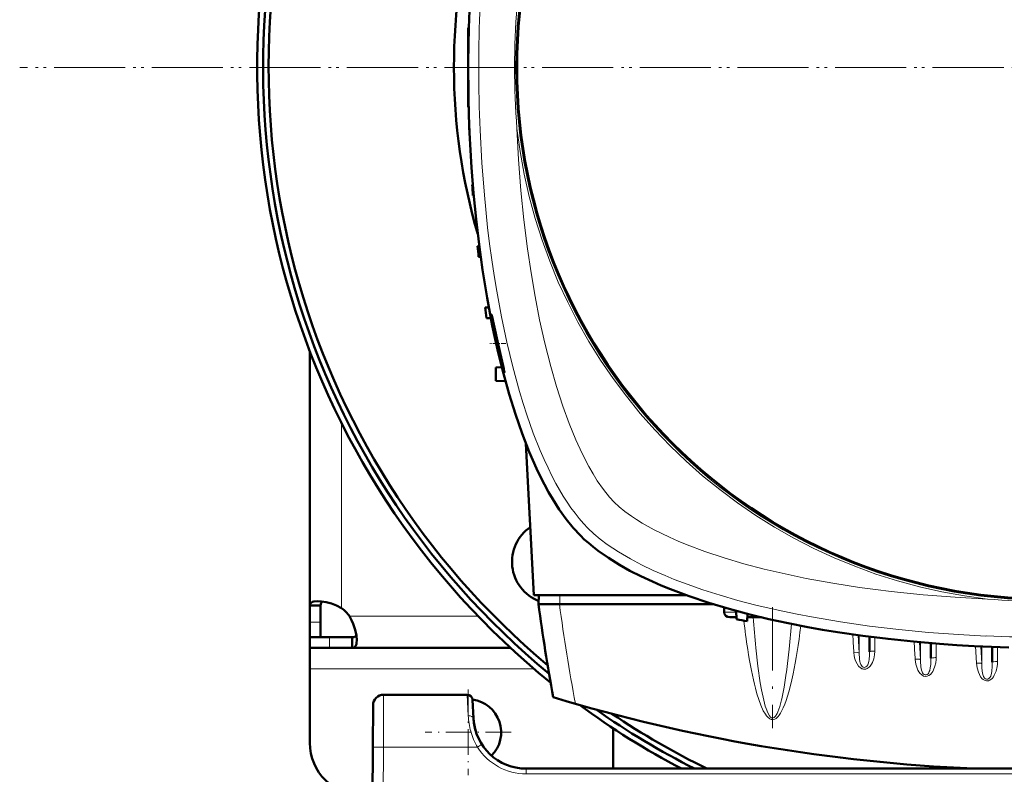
# Model space of a CAD drawing. Extents: x -1861 to 2179, y -1874 to 646.
# Tile 15 of 73: x -363 to -177, y -1510 to -1367. Entities that reach past the tile are written whole.
import ezdxf

# ---------------------------------------------------------------- set-up
doc = ezdxf.new("R2010")
doc.units = 0
doc.linetypes.add('DASHDOT', pattern=[18.5, 12, -3, 0.5, -3])

msp = doc.modelspace()

# ---------------------------------------------------------------- linework, layer by layer
at = {"color": 7, "lineweight": 50}
for p, q in [((-278.44, -1368.84), (-278.44, -1375.34)), ((-278.44, -1368.84), (-278.34, -1368.84)), ((-278.44, -1375.34), (-278.44, -1376.34)), ((-278.44, -1376.34), (-278.44, -1383.84)), ((-278.44, -1383.84), (-278.34, -1383.85)), ((-278.24, -1386.97), (-278.27, -1386.97)), ((-278.16, -1388.97), (-278.2, -1388.97)), ((-277.55, -1398.59), (-277.68, -1398.59)), ((-277.38, -1400.6), (-277.54, -1400.59)), ((-276.33, -1410.21), (-276.67, -1410.22)), ((-276.06, -1412.23), (-276.46, -1412.22)), ((-274.52, -1421.82), (-275.24, -1421.84)), ((-274.13, -1423.87), (-274.95, -1423.84)), ((-308.43, -1478.31), (-308.43, -1430.2)), ((-272.05, -1433.16), (-273.18, -1433.22)), ((-273.18, -1433.22), (-273.18, -1435.72)), ((-271.35, -1435.82), (-273.18, -1435.72)), ((-265.98, -1476.34), (-267.49, -1447.6)), ((-237.16, -1476.34), (-265.98, -1476.34)), ((-265.05, -1476.34), (-265.09, -1478.04)), ((-308.43, -1478.31), (-306.43, -1478.31)), ((-308.43, -1481.48), (-308.43, -1478.31)), ((-306.43, -1481.48), (-306.43, -1478.31)), ((-261.12, -1478.04), (-265.09, -1478.04)), ((-261.09, -1478.04), (-261.12, -1478.04)), ((-232.06, -1478.04), (-261.09, -1478.04)), ((-229.89, -1478.69), (-229.93, -1479.57)), ((-227.62, -1479.33), (-227.57, -1480.92)), ((-308.43, -1484.34), (-308.43, -1481.48)), ((-306.43, -1484.34), (-306.43, -1481.48)), ((-228.84, -1480.54), (-227.58, -1480.54)), ((-225.52, -1479.88), (-225.57, -1481.28)), ((-225.54, -1480.54), (-225.04, -1480.54)), ((-222.84, -1480.54), (-225.04, -1480.54)), ((-308.43, -1484.34), (-306.43, -1484.34)), ((-304.74, -1484.34), (-308.43, -1484.34)), ((-308.43, -1486.34), (-308.43, -1484.34)), ((-300.41, -1484.34), (-304.74, -1484.34)), ((-300.41, -1486.34), (-300.41, -1484.34)), ((-202.35, -1484.23), (-202.35, -1487.08)), ((-308.43, -1486.34), (-308.43, -1490.34)), ((-304.74, -1486.34), (-308.43, -1486.34)), ((-300.41, -1486.34), (-304.74, -1486.34)), ((-270.43, -1486.34), (-300.41, -1486.34)), ((-190.73, -1485.45), (-190.73, -1488.31)), ((-179.1, -1486.14), (-179.1, -1489.05)), ((-308.43, -1490.34), (-308.43, -1504.34)), ((-278.6, -1495.23), (-294.46, -1495.23)), ((-277.42, -1499.75), (-277.6, -1496.18)), ((-296.46, -1497.22), (-296.51, -1505.18)), ((-250.93, -1509.23), (-250.93, -1501.63)), ((-296.93, -1587.23), (-296.51, -1505.18)), ((-69.45, -1509.23), (-267.43, -1509.23))]:
    msp.add_line(p, q, dxfattribs=at)
at = {"color": 7, "linetype": 'DASHDOT', "lineweight": 18}
for p, q in [((26.57, -1376.35), (-363.43, -1376.35)), ((25.09, -1376.34), (-361.97, -1376.34)), ((-220.74, -1478.63), (-220.74, -1501.57))]:
    msp.add_line(p, q, dxfattribs=at)
at = {"color": 7, "linetype": 'DASHDOT', "lineweight": 18, "ltscale": 0.003008}
msp.add_line((-278.45, -1376.34), (-278.33, -1376.34), dxfattribs=at)
at = {"color": 7, "linetype": 'DASHDOT', "lineweight": 18, "ltscale": 0.075518}
msp.add_line((-271.31, -1428.64), (-274.33, -1428.64), dxfattribs=at)
at = {"color": 7, "lineweight": 18}
for p, q in [((-302.43, -1478.81), (-302.43, -1443.76)), ((-261.05, -1476.34), (-261.09, -1478.04)), ((-229.93, -1479.57), (-227.62, -1479.57)), ((-308.43, -1481.48), (-306.43, -1481.48)), ((-276.54, -1480.34), (-300.9, -1480.34)), ((-209.16, -1483.32), (-208.77, -1483.37)), ((-304.74, -1486.34), (-304.74, -1484.34)), ((-204.55, -1483.93), (-204.35, -1487.3)), ((-204.35, -1483.96), (-204.35, -1487.3)), ((-201.35, -1484.35), (-201.35, -1486.95)), ((-192.92, -1485.26), (-192.73, -1488.55)), ((-192.73, -1485.28), (-192.73, -1488.55)), ((-205.34, -1487.3), (-205.34, -1487.25)), ((-189.73, -1485.53), (-189.73, -1488.19)), ((-182.28, -1486), (-182.09, -1489.25)), ((-181.29, -1486.05), (-181.1, -1489.3)), ((-181.1, -1486.06), (-181.1, -1489.3)), ((-178.1, -1486.18), (-178.1, -1488.93)), ((-265.93, -1490.34), (-308.43, -1490.34)), ((-218.14, -1491.12), (-218.12, -1490.95)), ((-294.46, -1495.23), (-294.51, -1505.18)), ((-278.6, -1495.23), (-278.41, -1499.2)), ((-219.04, -1496.19), (-219, -1496.02)), ((-294.51, -1505.18), (-294.93, -1587.23)), ((-276.68, -1505.18), (-294.51, -1505.18)), ((-276.09, -1504.8), (-276.68, -1505.18)), ((-275.84, -1504.64), (-276.09, -1504.8)), ((-267.43, -1510.23), (-267.43, -1509.23)), ((-69.45, -1510.23), (-267.43, -1510.23))]:
    msp.add_line(p, q, dxfattribs=at)
at = {"color": 7, "linetype": 'DASHDOT', "lineweight": 18, "ltscale": 0.40625}
for p, q in [((-278.43, -1494.22), (-278.43, -1510.47)), ((-270.31, -1502.34), (-286.56, -1502.34))]:
    msp.add_line(p, q, dxfattribs=at)
at = {"color": 7, "lineweight": 50}
for points in [[(-257.17, -1465.07), (-258.55, -1463.58), (-259.89, -1461.92), (-261.18, -1460.11), (-262.41, -1458.15), (-263.2, -1456.8), (-263.96, -1455.4), (-264.72, -1453.9), (-265.46, -1452.36), (-266.85, -1449.19), (-268.21, -1445.68), (-269.48, -1442.03), (-270.66, -1438.24), (-271.74, -1434.34), (-272.74, -1430.35), (-273.31, -1427.81), (-273.86, -1425.24), (-274.84, -1420.02), (-275.71, -1414.71), (-276.37, -1409.91), (-276.94, -1405.07), (-277.42, -1400.19), (-277.8, -1395.27), (-278, -1392.01), (-278.17, -1388.73), (-278.3, -1385.39), (-278.39, -1382.05), (-278.44, -1375.41), (-278.34, -1368.81), (-278.09, -1362.22)], [(-274.06, -1423.14), (-274.06, -1423.14), (-274.06, -1423.15), (-274.06, -1423.15), (-274.07, -1423.16), (-274.07, -1423.19), (-274.03, -1423.56)], [(-271.81, -1432.88), (-272.87, -1428.18), (-273.44, -1425.61), (-273.91, -1423.58), (-274.03, -1423.19), (-274.05, -1423.15), (-274.05, -1423.14), (-274.06, -1423.14)], [(-273.85, -1424.73), (-273.43, -1426.91), (-272.9, -1429.32), (-272.32, -1431.68), (-271.84, -1433.41), (-271.65, -1434), (-271.59, -1434.13)], [(-271.58, -1434.14), (-271.58, -1434.14), (-271.57, -1434.14), (-271.57, -1434.13), (-271.57, -1434.11), (-271.6, -1433.89)], [(-175.98, -1486.24), (-182.57, -1485.99), (-185.85, -1485.8), (-189.13, -1485.57), (-194.01, -1485.16), (-198.86, -1484.65), (-203.67, -1484.05), (-208.42, -1483.36), (-211.26, -1482.89), (-214.08, -1482.39), (-217.79, -1481.66), (-221.44, -1480.87), (-225.03, -1480.01), (-228.98, -1478.95), (-232.82, -1477.8), (-236.54, -1476.56), (-240.12, -1475.22), (-241.85, -1474.52), (-243.53, -1473.79), (-245.7, -1472.77), (-247.79, -1471.71), (-249.77, -1470.6), (-251.87, -1469.3), (-253.81, -1467.94), (-254.76, -1467.21), (-255.66, -1466.46), (-256.44, -1465.77), (-257.17, -1465.07)], [(-307.01, -1477.47), (-307.66, -1477.52), (-307.92, -1477.6), (-308.13, -1477.71), (-308.28, -1477.84), (-308.38, -1478.01), (-308.43, -1478.31)], [(-302.43, -1478.81), (-303.38, -1478.33), (-304.36, -1477.96), (-305.33, -1477.68), (-306.25, -1477.52), (-307.01, -1477.47)], [(-306, -1477.55), (-306.24, -1477.72), (-306.39, -1477.97), (-306.43, -1478.31)], [(-299.56, -1484.92), (-299.63, -1483.98), (-299.85, -1482.92), (-300.21, -1481.81), (-300.52, -1481.07), (-300.9, -1480.34)], [(-300.41, -1484.34), (-300.07, -1484.3), (-299.81, -1484.15), (-299.64, -1483.91)], [(-300.41, -1486.34), (-300.22, -1486.32), (-300.05, -1486.27), (-299.91, -1486.17), (-299.8, -1486.04), (-299.7, -1485.86), (-299.63, -1485.65), (-299.58, -1485.31), (-299.56, -1484.92)]]:
    msp.add_lwpolyline(points, dxfattribs=at)
at = {"color": 7, "lineweight": 18}
for points in [[(-276.19, -1388.2), (-275.85, -1394.38), (-275.37, -1400.54), (-274.75, -1406.66), (-274.37, -1409.73), (-273.96, -1412.79), (-273.52, -1415.77), (-273.03, -1418.74), (-272.14, -1423.59), (-271.13, -1428.37), (-270, -1433.08), (-269.37, -1435.44), (-268.7, -1437.78), (-268.03, -1440), (-267.32, -1442.18), (-266.1, -1445.62), (-264.78, -1448.94), (-264.06, -1450.61), (-263.3, -1452.24), (-262.57, -1453.73), (-261.8, -1455.18), (-260.43, -1457.56), (-259.7, -1458.71), (-258.95, -1459.81), (-258.19, -1460.83), (-257.42, -1461.81), (-256.6, -1462.76), (-255.75, -1463.65)], [(-269.19, -1387.9), (-268.88, -1393.78), (-268.43, -1399.63), (-267.87, -1405.2), (-267.18, -1410.74), (-266.51, -1415.26), (-265.75, -1419.74), (-264.89, -1424.16), (-263.89, -1428.61), (-262.79, -1432.98), (-261.69, -1436.82), (-260.49, -1440.55), (-259.31, -1443.79), (-258.04, -1446.9), (-256.84, -1449.52), (-255.58, -1451.98), (-254.78, -1453.38), (-253.96, -1454.69), (-252.82, -1456.34), (-251.66, -1457.78), (-250.8, -1458.7)], [(-250.8, -1458.7), (-249.85, -1459.58), (-248.75, -1460.47), (-247.51, -1461.37), (-246.51, -1462.04), (-245.44, -1462.7), (-243.16, -1463.97)], [(-255.75, -1463.65), (-254.63, -1464.71), (-253.4, -1465.74), (-252.08, -1466.73), (-251.03, -1467.45), (-249.94, -1468.15), (-247.66, -1469.49), (-245.56, -1470.6), (-243.38, -1471.65), (-241.12, -1472.65), (-239.38, -1473.36), (-237.61, -1474.04), (-233.99, -1475.32), (-230.69, -1476.36), (-227.32, -1477.33), (-223.9, -1478.22), (-221.37, -1478.83), (-218.83, -1479.39), (-216.1, -1479.96), (-213.36, -1480.48), (-207.89, -1481.41), (-202.36, -1482.2), (-196.79, -1482.86), (-191.18, -1483.4), (-185.54, -1483.81), (-180.3, -1484.09)], [(-243.16, -1463.97), (-241.74, -1464.69), (-240.26, -1465.38), (-238.62, -1466.1), (-236.94, -1466.8), (-233.58, -1468.06), (-229.93, -1469.28), (-226.17, -1470.39), (-222.31, -1471.41), (-218.37, -1472.33), (-214.37, -1473.17), (-209.34, -1474.09), (-204.25, -1474.88), (-201.26, -1475.29), (-198.26, -1475.66), (-192.21, -1476.28), (-186.12, -1476.76), (-180, -1477.09)], [(-218.12, -1490.95), (-217.6, -1486.59), (-217.17, -1481.79)], [(-211.08, -1482.92), (-210.77, -1483.02), (-210.13, -1483.16), (-209.16, -1483.32)], [(-223.91, -1486.32), (-223.52, -1489.81), (-223.08, -1492.94), (-222.84, -1494.31)], [(-204.35, -1487.3), (-204.37, -1487.29), (-204.46, -1487.26), (-204.61, -1487.24), (-205.34, -1487.25)], [(-202.35, -1487.08), (-202.37, -1487.69), (-202.44, -1488.52), (-202.51, -1488.94), (-202.63, -1489.37), (-202.72, -1489.58), (-202.87, -1489.8), (-203.07, -1489.96), (-203.23, -1490.02), (-203.41, -1490.04), (-203.6, -1489.98), (-203.78, -1489.86), (-203.92, -1489.69), (-204.02, -1489.49), (-204.14, -1489.16), (-204.2, -1488.93), (-204.27, -1488.48), (-204.35, -1487.3)], [(-201.35, -1486.95), (-201.41, -1487.68), (-201.56, -1488.4), (-201.81, -1489.08), (-202, -1489.44), (-202.24, -1489.78), (-202.43, -1489.98), (-202.64, -1490.15), (-202.84, -1490.27), (-203.06, -1490.35), (-203.28, -1490.38), (-203.5, -1490.38)], [(-204.1, -1490.13), (-204.46, -1489.79), (-204.74, -1489.38), (-205.01, -1488.81), (-205.2, -1488.21), (-205.29, -1487.76), (-205.34, -1487.3)], [(-189.73, -1488.19), (-189.74, -1488.54), (-189.82, -1489.19), (-189.97, -1489.82), (-190.23, -1490.48), (-190.39, -1490.79), (-190.59, -1491.09), (-190.83, -1491.36), (-191.11, -1491.58), (-191.43, -1491.72), (-191.8, -1491.76), (-192.16, -1491.67), (-192.49, -1491.48), (-192.77, -1491.21), (-193, -1490.9), (-193.19, -1490.56), (-193.34, -1490.21), (-193.59, -1489.4), (-193.72, -1488.53), (-193.72, -1488.49)], [(-192.73, -1488.55), (-192.75, -1488.53), (-192.84, -1488.51), (-192.99, -1488.49), (-193.72, -1488.49)], [(-190.73, -1488.31), (-190.78, -1489.49), (-190.86, -1490.15), (-190.96, -1490.61), (-191.04, -1490.84), (-191.15, -1491.06), (-191.29, -1491.25), (-191.48, -1491.38), (-191.64, -1491.44), (-191.81, -1491.44), (-192.01, -1491.37), (-192.18, -1491.23), (-192.31, -1491.06), (-192.41, -1490.86), (-192.51, -1490.56), (-192.63, -1489.96), (-192.71, -1488.89), (-192.73, -1488.55)], [(-182.09, -1489.25), (-181.98, -1490.1), (-181.75, -1490.92), (-181.56, -1491.37), (-181.32, -1491.8), (-181.01, -1492.18), (-180.81, -1492.35), (-180.58, -1492.49), (-180.21, -1492.6), (-179.83, -1492.57), (-179.61, -1492.49), (-179.42, -1492.37), (-179.09, -1492.06), (-178.89, -1491.8), (-178.72, -1491.51), (-178.54, -1491.13), (-178.39, -1490.73), (-178.19, -1489.9), (-178.13, -1489.42), (-178.1, -1488.93)], [(-179.4, -1491.67), (-179.25, -1491.11), (-179.21, -1490.84), (-179.12, -1489.8), (-179.1, -1489.05)], [(-181.1, -1489.3), (-181.12, -1489.28), (-181.21, -1489.26), (-181.4, -1489.24), (-182.09, -1489.25)], [(-181.1, -1489.3), (-181.06, -1490.19), (-180.95, -1491.13)], [(-219, -1496.02), (-218.55, -1493.77), (-218.14, -1491.12)], [(-218.18, -1496.32), (-217.67, -1494.64), (-217.24, -1492.95), (-216.86, -1491.25)], [(-180.95, -1491.13), (-180.84, -1491.56), (-180.76, -1491.77), (-180.59, -1492.05)], [(-180.59, -1492.05), (-180.42, -1492.2), (-180.21, -1492.29), (-180.07, -1492.3), (-179.93, -1492.28)], [(-179.93, -1492.28), (-179.73, -1492.16), (-179.56, -1491.98), (-179.4, -1491.67)], [(-224, -1493.98), (-223.7, -1495.07), (-223.36, -1496.15), (-222.97, -1497.22), (-222.5, -1498.26), (-222.11, -1498.93), (-221.87, -1499.25), (-221.6, -1499.54), (-221.27, -1499.79), (-221, -1499.9), (-220.65, -1499.93), (-220.31, -1499.84), (-220.09, -1499.71), (-219.9, -1499.55), (-219.68, -1499.32), (-219.48, -1499.08), (-219.24, -1498.72), (-219.03, -1498.34), (-218.71, -1497.68), (-218.43, -1497), (-218.18, -1496.32)], [(-222.84, -1494.31), (-222.42, -1496.28), (-222.13, -1497.37), (-221.98, -1497.85), (-221.67, -1498.64), (-221.35, -1499.22), (-221.14, -1499.47), (-220.92, -1499.61), (-220.78, -1499.64), (-220.63, -1499.63), (-220.42, -1499.52), (-220.2, -1499.31), (-219.89, -1498.8), (-219.73, -1498.46)], [(-219.73, -1498.46), (-219.38, -1497.47), (-219.04, -1496.19)], [(-296.51, -1505.18), (-296.5, -1505.18), (-296.48, -1505.18), (-294.51, -1505.18)]]:
    msp.add_lwpolyline(points, dxfattribs=at)
msp.add_circle((-168.44, -1376.34), 101, dxfattribs=at)
at = {"color": 7, "lineweight": 50}
msp.add_circle((-168.44, -1376.34), 100.74, dxfattribs=at)
for centre, radius, start, end in [((-168.43, -1376.35), 150, 308.9754, 231.0147), ((-168.44, -1376.34), 148.87, 309.4826, 230.5172), ((-168.44, -1376.34), 147.82, 309.9547, 230.0451), ((-168.44, -1376.34), 112.7, 163.7063, 196.2938), ((46.56, -1376.34), 325, 179.8237, 180.1763), ((46.56, -1376.34), 325, 181.8735, 182.2263), ((46.56, -1376.34), 325, 183.9256, 184.2791), ((46.56, -1376.34), 325, 185.9829, 186.3375), ((46.56, -1376.34), 325, 188.0479, 188.4041), ((-244.29, -1419.45), 30.02, 187.8714, 190.1339), ((-298.12, -1438.88), 26.98, 10.6516, 12.8383), ((-271.57, -1434.12), 0.03, 200.9033, 244.4524), ((-262.13, -1470.03), 8, 124.4276, 248.4107), ((-306.56, -1484.47), 7, 36.0817, 53.9139), ((57.19, -1436.14), 325, 187.4074, 190.5583), ((-168.44, -1161.34), 325, 259.5182, 259.8766), ((-294.46, -1497.23), 2, 90, 179.7), ((-278.6, -1496.23), 1, 3, 90), ((-278.43, -1502.34), 6.25, 315.0383, 82.3796), ((-168.44, -1184.54), 325, 253.2139, 267.4873), ((-168.43, -1376.35), 150, 233.6345, 242.3576), ((-168.44, -1376.34), 148.87, 234.821, 243.208), ((-267.43, -1499.23), 10, 183, 270), ((-267.43, -1499.23), 10, 183.9422, 198.8098), ((-168.44, -1376.34), 147.82, 235.9608, 244.0255), ((-267.41, -1499.22), 10.02, 194.756, 198.7969), ((-298.43, -1504.34), 10, 180, 270)]:
    msp.add_arc(centre, radius, start, end, dxfattribs=at)
at = {"color": 7, "lineweight": 18}
for centre, radius, start, end in [((2.02, -1376.34), 278.46, 177.5597, 182.4396), ((-122.13, -1376.34), 147.52, 175.507, 184.4923), ((-168.44, -1376.34), 101.41, 186.5424, 263.4568), ((-168.44, -1330.04), 147.51, 265.5067, 273.8371), ((-70.18, -1462.55), 157.13, 186.8059, 188.811), ((-6.41, -1464.59), 218.59, 184.1852, 185.7061), ((-168.44, -1160.18), 325.7, 262.8874, 263.2566), ((-168.44, -1205.88), 278.46, 267.5597, 272.4396), ((-203.29, -1489.03), 1.36, 233.5186, 261.0306), ((-264.86, -1498.56), 13.58, 182.7354, 195.3114), ((-265.43, -1498.7), 12.98, 195.3711, 209.9371), ((-267.43, -1499.22), 11, 212.7709, 269.9923)]:
    msp.add_arc(centre, radius, start, end, dxfattribs=at)
for centre, major_axis, ratio, start_param, end_param in [((61.85, -1436.65), (325.66, 0), 0.992546, 3.270009, 3.3292), ((-225.04, -1479.54), (0, 1), 0.866025, 2.530394, 3.141593), ((-220.44, -1438.99), (-0.24, -60.87), 0.121427, 0.53881, 0.783253), ((-3207.33, -1661.96), (3007.14, 0), 0.992546, 0.058569, 0.059729), ((-201.35, -1484.33), (-1, 0), 0.121869, 5.605182, 6.283185), ((-2981.55, -1649.41), (2792.54, 0), 0.992546, 0.058087, 0.059289), ((-220.85, -1437.25), (0.1, -62.68), 0.121204, 5.619282, 5.844029), ((-201.35, -1487.08), (-1, 0), 0.121869, 4.712389, 6.283185), ((-189.73, -1488.31), (-1, 0), 0.121869, 4.712388, 6.283185), ((-178.1, -1489.05), (-1, 0), 0.121869, 4.712389, 6.283185), ((-278.41, -1499.81), (0.999, 0.052), 0.602126, 0.000227, 1.539305)]:
    msp.add_ellipse(centre, major_axis=major_axis, ratio=ratio, start_param=start_param, end_param=end_param, dxfattribs=at)
at = {"color": 7, "lineweight": 50}
msp.add_ellipse((-228.77, -1479.54), major_axis=(1.14, 0.23), ratio=0.853683, start_param=2.936487, end_param=4.481103, dxfattribs=at)

doc.saveas('drawing.dxf')
